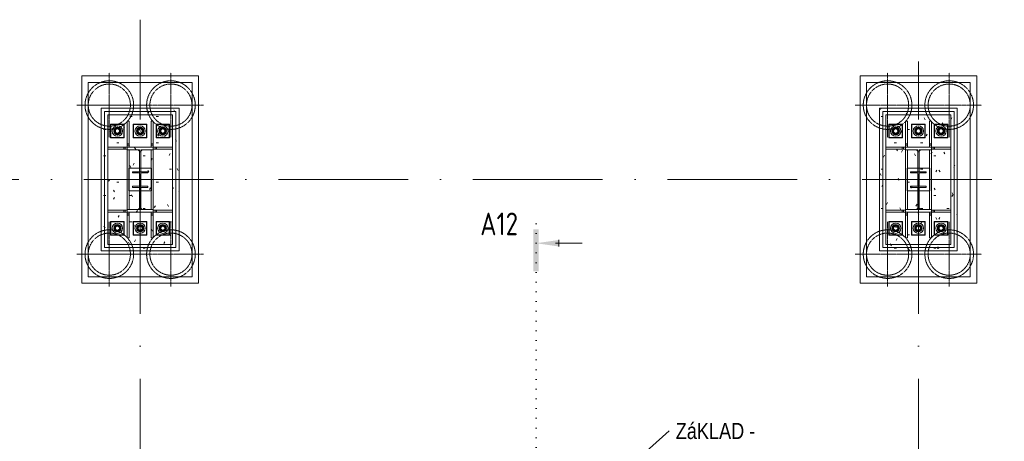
# Model space of a CAD drawing. Header units: millimetres. Extents: x 75701 to 402820, y 135 to 33652.
# Tile 7 of 52: x 87913 to 103095, y 24451 to 30958. Entities that reach past the tile are written whole.
import ezdxf

# ---------------------------------------------------------------- set-up
doc = ezdxf.new("R2010")
doc.units = ezdxf.units.MM
for name, pattern in [('A_CARA_07', [7, 5, -2]), ('A_CARA_15', [7.6, 5, -1.3, 0, -1.3]), ('Tečkovaná 1_5mm', [150, 0, -150]), ('Čerchovaná 20mm', [3000, 2000, -500, 0, -500])]:
    doc.linetypes.add(name, pattern=pattern)
for name, color, linetype, lineweight in [('11542_003_OK-HALA_TaO-1_ET_R01_AciS_2025-04-14_sloupy_dwg', 150, 'Continuous', 9), ('CA_NEVHRA', 3, 'A_CARA_07', 9), ('CA_OSY', 5, 'A_CARA_15', 9), ('CA_REZYZNACKY', 1, 'Continuous', 9), ('CA_TEXT25', 7, 'Continuous', 9), ('CA_ZAKLADY25', 7, 'Continuous', 13), ('Konstrukční přípoje', 7, 'Continuous', 13), ('SS_HALA_TaO-DODAVKA_STAVEBNI', 150, 'Continuous', 9), ('SS_HALA_TaO-PODLITI', 150, 'Continuous', 9), ('SS_HALA_TaO-SLOUP', 150, 'Continuous', 9)]:
    doc.layers.add(name, color=color, linetype=linetype, lineweight=lineweight)
doc.styles.add('Arial_3', font='arial.ttf', dxfattribs={"width": 0.8, "height": 250})
doc.styles.add('ISOCPEUR_B', font='txt', dxfattribs={"width": 0.8, "height": 350})
pattern_1 = [(0, (0, 0), (812.8, 203.2), [33.528, -576.072, 33.528, -576.072, -3251.2]), (0, (0, 0), (812.8, 203.2), [-1219.2, 33.528, -1185.672, 33.528, -576.072, -1422.4]), (0, (0, 0), (812.8, 203.2), [-3048, 33.528, -372.872, 33.528, -982.472]), (120, (304.8, 101.6), (-582.37636, 602.30545), [33.528, -576.072, 33.528, -576.072, -3251.2]), (120, (304.8, 101.6), (-582.37636, 602.30545), [-1219.2, 33.528, -1185.672, 33.528, -576.072, -1422.4]), (120, (304.8, 101.6), (-582.37636, 602.30545), [-3048, 33.528, -372.872, 33.528, -982.472]), (240, (406.4, 508), (-230.42364, -805.50545), [33.528, -576.072, 33.528, -576.072, -3251.2]), (240, (406.4, 508), (-230.42364, -805.50545), [-1219.2, 33.528, -1185.672, 33.528, -576.072, -1422.4]), (240, (406.4, 508), (-230.42364, -805.50545), [-3048, 33.528, -372.872, 33.528, -982.472])]

# ---------------------------------------------------------------- blocks, each defined once
blk = doc.blocks.new('pilota 600 mm - D_750_650-V5-525_600')
at = {"layer": 'CA_NEVHRA'}
for p, q in [((0, 0), (0, 500)), ((0, 0), (-500, 0)), ((0, 0), (0, -50)), ((0, 0), (500, 0)), ((0, -50), (0, -500))]:
    blk.add_line(p, q, dxfattribs=at)
blk = doc.blocks.new('pilota 600 mm - D_750_650-V6-525_600')
at = {"layer": 'CA_NEVHRA'}
for p, q in [((0, 50), (0, 500)), ((0, 0), (0, 50)), ((0, 0), (-500, 0)), ((0, 0), (500, 0)), ((0, 0), (0, -500))]:
    blk.add_line(p, q, dxfattribs=at)
blk = doc.blocks.new('pilota 600 mm - D_750_650-V7-525_600')
at = {"layer": 'CA_NEVHRA'}
for p, q in [((0, 0), (0, 500)), ((0, 0), (-500, 0)), ((0, 0), (0, -50)), ((0, 0), (500, 0)), ((0, -50), (0, -500))]:
    blk.add_line(p, q, dxfattribs=at)
blk = doc.blocks.new('pilota 600 mm - D_750_650-2142285-525_600')
at = {"layer": 'CA_NEVHRA'}
for p, q in [((0, 50), (0, 500)), ((0, 0), (0, 50)), ((0, 0), (-500, 0)), ((0, 0), (500, 0)), ((0, 0), (0, -500))]:
    blk.add_line(p, q, dxfattribs=at)
blk = doc.blocks.new('11542_003_OK-HALA_TaO-1_ET_R01_AciS_2025-04-14_sloupy_dwg-V8-525_600')
at = {"layer": '11542_003_OK-HALA_TaO-1_ET_R01_AciS_2025-04-14_sloupy_dwg'}
for p, q in [((89970, 28990), (89570, 28990)), ((89570, 28990), (89570, 28950)), ((89570, 28950), (89760, 28950)), ((89760, 28950), (89760, 28030)), ((89780, 28030), (89780, 28950)), ((89780, 28950), (89970, 28950)), ((89970, 28950), (89970, 28990)), ((101970, 28990), (101570, 28990)), ((101570, 28990), (101570, 28950)), ((101570, 28950), (101760, 28950)), ((101760, 28950), (101760, 28030)), ((101780, 28030), (101780, 28950)), ((101780, 28950), (101970, 28950)), ((101970, 28950), (101970, 28990)), ((89760, 28030), (89570, 28030)), ((89570, 28030), (89570, 27990)), ((89570, 27990), (89970, 27990)), ((89970, 28030), (89780, 28030)), ((89970, 27990), (89970, 28030)), ((101760, 28030), (101570, 28030)), ((101570, 28030), (101570, 27990)), ((101570, 27990), (101970, 27990)), ((101970, 28030), (101780, 28030)), ((101970, 27990), (101970, 28030))]:
    blk.add_line(p, q, dxfattribs=at)
at = {"layer": 'SS_HALA_TaO-DODAVKA_STAVEBNI'}
for p, q in [((89420, 29292), (89375, 29266)), ((89375, 29266), (89420, 29292)), ((89375, 29266), (89375, 29214)), ((89375, 29214), (89375, 29266)), ((89375, 29214), (89420, 29188)), ((89420, 29188), (89375, 29214)), ((89465, 29266), (89420, 29292)), ((89420, 29292), (89465, 29266)), ((89420, 29188), (89465, 29214)), ((89465, 29214), (89420, 29188)), ((89465, 29214), (89465, 29266)), ((89465, 29266), (89465, 29214)), ((89770, 29292), (89725, 29266)), ((89725, 29266), (89770, 29292)), ((89725, 29266), (89725, 29214)), ((89725, 29214), (89725, 29266)), ((89725, 29214), (89770, 29188)), ((89770, 29188), (89725, 29214)), ((89815, 29266), (89770, 29292)), ((89770, 29292), (89815, 29266)), ((89770, 29188), (89815, 29214)), ((89815, 29214), (89770, 29188)), ((89815, 29214), (89815, 29266)), ((89815, 29266), (89815, 29214)), ((90120, 29292), (90075, 29266)), ((90075, 29266), (90120, 29292)), ((90075, 29266), (90075, 29214)), ((90075, 29214), (90075, 29266)), ((90075, 29214), (90120, 29188)), ((90120, 29188), (90075, 29214)), ((90165, 29266), (90120, 29292)), ((90120, 29292), (90165, 29266)), ((90120, 29188), (90165, 29214)), ((90165, 29214), (90120, 29188)), ((90165, 29214), (90165, 29266)), ((90165, 29266), (90165, 29214)), ((101420, 29292), (101375, 29266)), ((101375, 29266), (101420, 29292)), ((101375, 29266), (101375, 29214)), ((101375, 29214), (101375, 29266)), ((101375, 29214), (101420, 29188)), ((101420, 29188), (101375, 29214)), ((101465, 29266), (101420, 29292)), ((101420, 29292), (101465, 29266)), ((101420, 29188), (101465, 29214)), ((101465, 29214), (101420, 29188)), ((101465, 29214), (101465, 29266)), ((101465, 29266), (101465, 29214)), ((101770, 29292), (101725, 29266)), ((101725, 29266), (101770, 29292)), ((101725, 29266), (101725, 29214)), ((101725, 29214), (101725, 29266)), ((101725, 29214), (101770, 29188)), ((101770, 29188), (101725, 29214)), ((101815, 29266), (101770, 29292)), ((101770, 29292), (101815, 29266)), ((101770, 29188), (101815, 29214)), ((101815, 29214), (101770, 29188)), ((101815, 29214), (101815, 29266)), ((101815, 29266), (101815, 29214)), ((102120, 29292), (102075, 29266)), ((102075, 29266), (102120, 29292)), ((102075, 29266), (102075, 29214)), ((102075, 29214), (102075, 29266)), ((102075, 29214), (102120, 29188)), ((102120, 29188), (102075, 29214)), ((102165, 29266), (102120, 29292)), ((102120, 29292), (102165, 29266)), ((102120, 29188), (102165, 29214)), ((102165, 29214), (102120, 29188)), ((102165, 29214), (102165, 29266)), ((102165, 29266), (102165, 29214)), ((89420, 27792), (89375, 27766)), ((89375, 27766), (89420, 27792)), ((89465, 27766), (89420, 27792)), ((89420, 27792), (89465, 27766)), ((89770, 27792), (89725, 27766)), ((89725, 27766), (89770, 27792)), ((89815, 27766), (89770, 27792)), ((89770, 27792), (89815, 27766)), ((90120, 27792), (90075, 27766)), ((90075, 27766), (90120, 27792)), ((90165, 27766), (90120, 27792)), ((90120, 27792), (90165, 27766)), ((101420, 27792), (101375, 27766)), ((101375, 27766), (101420, 27792)), ((101465, 27766), (101420, 27792)), ((101420, 27792), (101465, 27766)), ((101770, 27792), (101725, 27766)), ((101725, 27766), (101770, 27792)), ((101815, 27766), (101770, 27792)), ((101770, 27792), (101815, 27766)), ((102120, 27792), (102075, 27766)), ((102075, 27766), (102120, 27792)), ((102165, 27766), (102120, 27792)), ((102120, 27792), (102165, 27766)), ((89375, 27766), (89375, 27714)), ((89375, 27714), (89375, 27766)), ((89375, 27714), (89420, 27688)), ((89420, 27688), (89375, 27714)), ((89420, 27688), (89465, 27714)), ((89465, 27714), (89420, 27688)), ((89465, 27714), (89465, 27766)), ((89465, 27766), (89465, 27714)), ((89725, 27766), (89725, 27714)), ((89725, 27714), (89725, 27766)), ((89725, 27714), (89770, 27688)), ((89770, 27688), (89725, 27714)), ((89770, 27688), (89815, 27714)), ((89815, 27714), (89770, 27688)), ((89815, 27714), (89815, 27766)), ((89815, 27766), (89815, 27714)), ((90075, 27766), (90075, 27714)), ((90075, 27714), (90075, 27766)), ((90075, 27714), (90120, 27688)), ((90120, 27688), (90075, 27714)), ((90120, 27688), (90165, 27714)), ((90165, 27714), (90120, 27688)), ((90165, 27714), (90165, 27766)), ((90165, 27766), (90165, 27714)), ((101375, 27766), (101375, 27714)), ((101375, 27714), (101375, 27766)), ((101375, 27714), (101420, 27688)), ((101420, 27688), (101375, 27714)), ((101420, 27688), (101465, 27714)), ((101465, 27714), (101420, 27688)), ((101465, 27714), (101465, 27766)), ((101465, 27766), (101465, 27714)), ((101725, 27766), (101725, 27714)), ((101725, 27714), (101725, 27766)), ((101725, 27714), (101770, 27688)), ((101770, 27688), (101725, 27714)), ((101770, 27688), (101815, 27714)), ((101815, 27714), (101770, 27688)), ((101815, 27714), (101815, 27766)), ((101815, 27766), (101815, 27714)), ((102075, 27766), (102075, 27714)), ((102075, 27714), (102075, 27766)), ((102075, 27714), (102120, 27688)), ((102120, 27688), (102075, 27714)), ((102120, 27688), (102165, 27714)), ((102165, 27714), (102120, 27688)), ((102165, 27714), (102165, 27766)), ((102165, 27766), (102165, 27714))]:
    blk.add_line(p, q, dxfattribs=at)
for centre, radius, start, end in [((89420, 29240), 57.5, 0, 180), ((89420, 29240), 57.5, 180, 0), ((89420, 29240), 57.5, 0, 180), ((89420, 29240), 57.5, 180, 0), ((89420, 29240), 32, 0, 180), ((89420, 29240), 32, 0, 180), ((89420, 29240), 32, 0, 180), ((89420, 29240), 32, 0, 180), ((89420, 29240), 32, 180, 0), ((89420, 29240), 32, 180, 0), ((89420, 29240), 32, 180, 0), ((89420, 29240), 32, 180, 0), ((89770, 29240), 57.5, 0, 180), ((89770, 29240), 57.5, 0, 180), ((89770, 29240), 57.5, 180, 0), ((89770, 29240), 57.5, 180, 0), ((89770, 29240), 32, 0, 180), ((89770, 29240), 32, 0, 180), ((89770, 29240), 32, 0, 180), ((89770, 29240), 32, 0, 180), ((89770, 29240), 32, 180, 0), ((89770, 29240), 32, 180, 0), ((89770, 29240), 32, 180, 0), ((89770, 29240), 32, 180, 0), ((90120, 29240), 57.5, 0, 180), ((90120, 29240), 57.5, 0, 180), ((90120, 29240), 57.5, 180, 0), ((90120, 29240), 57.5, 180, 0), ((90120, 29240), 32, 0, 180), ((90120, 29240), 32, 0, 180), ((90120, 29240), 32, 0, 180), ((90120, 29240), 32, 0, 180), ((90120, 29240), 32, 180, 0), ((90120, 29240), 32, 180, 0), ((90120, 29240), 32, 180, 0), ((90120, 29240), 32, 180, 0), ((101420, 29240), 57.5, 0, 180), ((101420, 29240), 57.5, 180, 0), ((101420, 29240), 57.5, 0, 180), ((101420, 29240), 57.5, 180, 0), ((101420, 29240), 32, 0, 180), ((101420, 29240), 32, 0, 180), ((101420, 29240), 32, 0, 180), ((101420, 29240), 32, 0, 180), ((101420, 29240), 32, 180, 0), ((101420, 29240), 32, 180, 0), ((101420, 29240), 32, 180, 0), ((101420, 29240), 32, 180, 0), ((101770, 29240), 57.5, 0, 180), ((101770, 29240), 57.5, 180, 0), ((101770, 29240), 57.5, 0, 180), ((101770, 29240), 57.5, 180, 0), ((101770, 29240), 32, 0, 180), ((101770, 29240), 32, 0, 180), ((101770, 29240), 32, 0, 180), ((101770, 29240), 32, 0, 180), ((101770, 29240), 32, 180, 0), ((101770, 29240), 32, 180, 0), ((101770, 29240), 32, 180, 0), ((101770, 29240), 32, 180, 0), ((102120, 29240), 57.5, 0, 180), ((102120, 29240), 57.5, 0, 180), ((102120, 29240), 57.5, 180, 0), ((102120, 29240), 57.5, 180, 0), ((102120, 29240), 32, 0, 180), ((102120, 29240), 32, 0, 180), ((102120, 29240), 32, 0, 180), ((102120, 29240), 32, 0, 180), ((102120, 29240), 32, 180, 0), ((102120, 29240), 32, 180, 0), ((102120, 29240), 32, 180, 0), ((102120, 29240), 32, 180, 0), ((89420, 27740), 57.5, 0, 180), ((89420, 27740), 57.5, 0, 180), ((89770, 27740), 57.5, 0, 180), ((89770, 27740), 57.5, 0, 180), ((90120, 27740), 57.5, 0, 180), ((90120, 27740), 57.5, 0, 180), ((101420, 27740), 57.5, 0, 180), ((101420, 27740), 57.5, 0, 180), ((101770, 27740), 57.5, 0, 180), ((101770, 27740), 57.5, 0, 180), ((102120, 27740), 57.5, 0, 180), ((102120, 27740), 57.5, 0, 180), ((89420, 27740), 57.5, 180, 0), ((89420, 27740), 57.5, 180, 0), ((89420, 27740), 32, 0, 180), ((89420, 27740), 32, 0, 180), ((89420, 27740), 32, 0, 180), ((89420, 27740), 32, 0, 180), ((89420, 27740), 32, 180, 0), ((89420, 27740), 32, 180, 0), ((89420, 27740), 32, 180, 0), ((89420, 27740), 32, 180, 0), ((89770, 27740), 57.5, 180, 0), ((89770, 27740), 57.5, 180, 0), ((89770, 27740), 32, 0, 180), ((89770, 27740), 32, 0, 180), ((89770, 27740), 32, 0, 180), ((89770, 27740), 32, 0, 180), ((89770, 27740), 32, 180, 0), ((89770, 27740), 32, 180, 0), ((89770, 27740), 32, 180, 0), ((89770, 27740), 32, 180, 0), ((90120, 27740), 57.5, 180, 0), ((90120, 27740), 57.5, 180, 0), ((90120, 27740), 32, 0, 180), ((90120, 27740), 32, 0, 180), ((90120, 27740), 32, 0, 180), ((90120, 27740), 32, 0, 180), ((90120, 27740), 32, 180, 0), ((90120, 27740), 32, 180, 0), ((90120, 27740), 32, 180, 0), ((90120, 27740), 32, 180, 0), ((101420, 27740), 57.5, 180, 0), ((101420, 27740), 57.5, 180, 0), ((101420, 27740), 32, 0, 180), ((101420, 27740), 32, 0, 180), ((101420, 27740), 32, 0, 180), ((101420, 27740), 32, 0, 180), ((101420, 27740), 32, 180, 0), ((101420, 27740), 32, 180, 0), ((101420, 27740), 32, 180, 0), ((101420, 27740), 32, 180, 0), ((101770, 27740), 57.5, 180, 0), ((101770, 27740), 57.5, 180, 0), ((101770, 27740), 32, 0, 180), ((101770, 27740), 32, 0, 180), ((101770, 27740), 32, 0, 180), ((101770, 27740), 32, 0, 180), ((101770, 27740), 32, 180, 0), ((101770, 27740), 32, 180, 0), ((101770, 27740), 32, 180, 0), ((101770, 27740), 32, 180, 0), ((102120, 27740), 57.5, 180, 0), ((102120, 27740), 57.5, 180, 0), ((102120, 27740), 32, 0, 180), ((102120, 27740), 32, 0, 180), ((102120, 27740), 32, 0, 180), ((102120, 27740), 32, 0, 180), ((102120, 27740), 32, 180, 0), ((102120, 27740), 32, 180, 0), ((102120, 27740), 32, 180, 0), ((102120, 27740), 32, 180, 0)]:
    blk.add_arc(centre, radius, start, end, dxfattribs=at)
at = {"layer": 'SS_HALA_TaO-PODLITI'}
for p, q in [((90320, 29540), (89220, 29540)), ((89220, 29540), (90320, 29540)), ((89220, 29540), (89220, 27440)), ((89220, 27440), (89220, 29540)), ((90320, 27440), (90320, 29540)), ((90320, 29540), (90320, 27440)), ((102320, 29540), (101220, 29540)), ((101220, 29540), (102320, 29540)), ((101220, 29540), (101220, 27440)), ((101220, 27440), (101220, 29540)), ((102320, 27440), (102320, 29540)), ((102320, 29540), (102320, 27440)), ((89220, 27440), (90320, 27440)), ((90320, 27440), (89220, 27440)), ((101220, 27440), (102320, 27440)), ((102320, 27440), (101220, 27440))]:
    blk.add_line(p, q, dxfattribs=at)
at = {"layer": 'SS_HALA_TaO-SLOUP'}
for p, q in [((89270, 27490), (89270, 29490)), ((89270, 29490), (89270, 27490)), ((89270, 29490), (90270, 29490)), ((90270, 29490), (89270, 29490)), ((90270, 29490), (90270, 27490)), ((90270, 27490), (90270, 29490)), ((101270, 27490), (101270, 29490)), ((101270, 29490), (101270, 27490)), ((101270, 29490), (102270, 29490)), ((102270, 29490), (101270, 29490)), ((102270, 29490), (102270, 27490)), ((102270, 27490), (102270, 29490)), ((89525, 29345), (89315, 29345)), ((89315, 29345), (89525, 29345)), ((89315, 29345), (89315, 29135)), ((89315, 29135), (89315, 29345)), ((89525, 29135), (89525, 29345)), ((89525, 29345), (89525, 29135)), ((89570, 29390), (89600, 29390)), ((89600, 29390), (89570, 29390)), ((89570, 29390), (89570, 29040)), ((89570, 29020), (89570, 29390)), ((89600, 29040), (89600, 29390)), ((89600, 29390), (89600, 29020)), ((89875, 29345), (89665, 29345)), ((89665, 29345), (89875, 29345)), ((89665, 29345), (89665, 29135)), ((89665, 29135), (89665, 29345)), ((89875, 29135), (89875, 29345)), ((89875, 29345), (89875, 29135)), ((89940, 29390), (89940, 29040)), ((89940, 29020), (89940, 29390)), ((89940, 29390), (89970, 29390)), ((89940, 29390), (89970, 29390)), ((89970, 29040), (89970, 29390)), ((89970, 29390), (89970, 29020)), ((90225, 29345), (90015, 29345)), ((90015, 29345), (90225, 29345)), ((90015, 29345), (90015, 29135)), ((90015, 29135), (90015, 29345)), ((90225, 29135), (90225, 29345)), ((90225, 29345), (90225, 29135)), ((101525, 29345), (101315, 29345)), ((101315, 29345), (101525, 29345)), ((101315, 29345), (101315, 29135)), ((101315, 29135), (101315, 29345)), ((101525, 29135), (101525, 29345)), ((101525, 29345), (101525, 29135)), ((101570, 29390), (101600, 29390)), ((101600, 29390), (101570, 29390)), ((101570, 29390), (101570, 29040)), ((101570, 29020), (101570, 29390)), ((101600, 29040), (101600, 29390)), ((101600, 29390), (101600, 29020)), ((101875, 29345), (101665, 29345)), ((101665, 29345), (101875, 29345)), ((101665, 29345), (101665, 29135)), ((101665, 29135), (101665, 29345)), ((101875, 29135), (101875, 29345)), ((101875, 29345), (101875, 29135)), ((101940, 29390), (101940, 29040)), ((101940, 29020), (101940, 29390)), ((101940, 29390), (101970, 29390)), ((101940, 29390), (101970, 29390)), ((101970, 29040), (101970, 29390)), ((101970, 29390), (101970, 29020)), ((102225, 29345), (102015, 29345)), ((102015, 29345), (102225, 29345)), ((102015, 29345), (102015, 29135)), ((102015, 29135), (102015, 29345)), ((102225, 29135), (102225, 29345)), ((102225, 29345), (102225, 29135)), ((89315, 29135), (89525, 29135)), ((89525, 29135), (89315, 29135)), ((89570, 29040), (89570, 28990)), ((89600, 29040), (89570, 29040)), ((89600, 29020), (89570, 29020)), ((89570, 28990), (89570, 29020)), ((89600, 28990), (89600, 29040)), ((89600, 29020), (89600, 28990)), ((89665, 29135), (89875, 29135)), ((89875, 29135), (89665, 29135)), ((89970, 29040), (89940, 29040)), ((89940, 29040), (89940, 28990)), ((89940, 28990), (89940, 29020)), ((89940, 29020), (89970, 29020)), ((89970, 28990), (89970, 29040)), ((89970, 29020), (89970, 28990)), ((90015, 29135), (90225, 29135)), ((90225, 29135), (90015, 29135)), ((101315, 29135), (101525, 29135)), ((101525, 29135), (101315, 29135)), ((101570, 29040), (101570, 28990)), ((101600, 29040), (101570, 29040)), ((101600, 29020), (101570, 29020)), ((101570, 28990), (101570, 29020)), ((101600, 28990), (101600, 29040)), ((101600, 29020), (101600, 28990)), ((101665, 29135), (101875, 29135)), ((101875, 29135), (101665, 29135)), ((101970, 29040), (101940, 29040)), ((101940, 29040), (101940, 28990)), ((101940, 28990), (101940, 29020)), ((101940, 29020), (101970, 29020)), ((101970, 28990), (101970, 29040)), ((101970, 29020), (101970, 28990)), ((102015, 29135), (102225, 29135)), ((102225, 29135), (102015, 29135)), ((89520, 28990), (89270, 28990)), ((89270, 28990), (89540, 28990)), ((89270, 28960), (89270, 28990)), ((89270, 28960), (89270, 28990)), ((89270, 28960), (89520, 28960)), ((89540, 28960), (89270, 28960)), ((89570, 28990), (89520, 28990)), ((89520, 28990), (89520, 28960)), ((89520, 28960), (89570, 28960)), ((89540, 28990), (89570, 28990)), ((89540, 28960), (89540, 28990)), ((89570, 28960), (89540, 28960)), ((89570, 28990), (89570, 28950)), ((89970, 28990), (89570, 28990)), ((89600, 28990), (89570, 28990)), ((89600, 28990), (89570, 28990)), ((89570, 28960), (89570, 28990)), ((89570, 28960), (89570, 28990)), ((89570, 28950), (89760, 28950)), ((89600, 28950), (89570, 28950)), ((89570, 28950), (89570, 28030)), ((89600, 28950), (89570, 28950)), ((89570, 28030), (89570, 28950)), ((89570, 28949), (89740, 28949)), ((89740, 28949), (89570, 28949)), ((89570, 28031), (89570, 28949)), ((89570, 28949), (89570, 28031)), ((89600, 28030), (89600, 28950)), ((89600, 28950), (89600, 28030)), ((89740, 28949), (89760, 28929)), ((89760, 28929), (89740, 28949)), ((89760, 28950), (89760, 28030)), ((89760, 28929), (89760, 28051)), ((89760, 28051), (89760, 28929)), ((89780, 28950), (89970, 28950)), ((89780, 28030), (89780, 28950)), ((89780, 28929), (89800, 28949)), ((89800, 28949), (89780, 28929)), ((89780, 28051), (89780, 28929)), ((89780, 28929), (89780, 28051)), ((89800, 28949), (89970, 28949)), ((89970, 28949), (89800, 28949)), ((89940, 28990), (89970, 28990)), ((89940, 28990), (89970, 28990)), ((89940, 28950), (89940, 28030)), ((89970, 28950), (89940, 28950)), ((89970, 28950), (89940, 28950)), ((89940, 28030), (89940, 28950)), ((89970, 28950), (89970, 28990)), ((89970, 28990), (90000, 28990)), ((89970, 28960), (89970, 28990)), ((89970, 28960), (89970, 28990)), ((90020, 28990), (89970, 28990)), ((90000, 28960), (89970, 28960)), ((89970, 28960), (90020, 28960)), ((89970, 28030), (89970, 28950)), ((89970, 28950), (89970, 28030)), ((89970, 28949), (89970, 28031)), ((89970, 28031), (89970, 28949)), ((90000, 28990), (90270, 28990)), ((90000, 28960), (90000, 28990)), ((90270, 28960), (90000, 28960)), ((90270, 28990), (90020, 28990)), ((90020, 28960), (90020, 28990)), ((90020, 28960), (90270, 28960)), ((90270, 28990), (90270, 28960)), ((90270, 28960), (90270, 28990)), ((101520, 28990), (101270, 28990)), ((101270, 28990), (101540, 28990)), ((101270, 28960), (101270, 28990)), ((101270, 28960), (101270, 28990)), ((101270, 28960), (101520, 28960)), ((101540, 28960), (101270, 28960)), ((101570, 28990), (101520, 28990)), ((101520, 28990), (101520, 28960)), ((101520, 28960), (101570, 28960)), ((101540, 28990), (101570, 28990)), ((101540, 28960), (101540, 28990)), ((101570, 28960), (101540, 28960)), ((101570, 28990), (101570, 28950)), ((101970, 28990), (101570, 28990)), ((101600, 28990), (101570, 28990)), ((101600, 28990), (101570, 28990)), ((101570, 28960), (101570, 28990)), ((101570, 28960), (101570, 28990)), ((101570, 28950), (101760, 28950)), ((101600, 28950), (101570, 28950)), ((101570, 28950), (101570, 28030)), ((101600, 28950), (101570, 28950)), ((101570, 28030), (101570, 28950)), ((101570, 28949), (101740, 28949)), ((101740, 28949), (101570, 28949)), ((101570, 28031), (101570, 28949)), ((101570, 28949), (101570, 28031)), ((101600, 28030), (101600, 28950)), ((101600, 28950), (101600, 28030)), ((101740, 28949), (101760, 28929)), ((101760, 28929), (101740, 28949)), ((101760, 28950), (101760, 28030)), ((101760, 28929), (101760, 28051)), ((101760, 28051), (101760, 28929)), ((101780, 28950), (101970, 28950)), ((101780, 28030), (101780, 28950)), ((101780, 28929), (101800, 28949)), ((101800, 28949), (101780, 28929)), ((101780, 28051), (101780, 28929)), ((101780, 28929), (101780, 28051)), ((101800, 28949), (101970, 28949)), ((101970, 28949), (101800, 28949)), ((101940, 28990), (101970, 28990)), ((101940, 28990), (101970, 28990)), ((101940, 28950), (101940, 28030)), ((101970, 28950), (101940, 28950)), ((101970, 28950), (101940, 28950)), ((101940, 28030), (101940, 28950)), ((101970, 28950), (101970, 28990)), ((101970, 28990), (102000, 28990)), ((101970, 28960), (101970, 28990)), ((101970, 28960), (101970, 28990)), ((102020, 28990), (101970, 28990)), ((102000, 28960), (101970, 28960)), ((101970, 28960), (102020, 28960)), ((101970, 28030), (101970, 28950)), ((101970, 28950), (101970, 28030)), ((101970, 28949), (101970, 28031)), ((101970, 28031), (101970, 28949)), ((102000, 28990), (102270, 28990)), ((102000, 28960), (102000, 28990)), ((102270, 28960), (102000, 28960)), ((102270, 28990), (102020, 28990)), ((102020, 28960), (102020, 28990)), ((102020, 28960), (102270, 28960)), ((102270, 28990), (102270, 28960)), ((102270, 28960), (102270, 28990)), ((89650, 28610), (89890, 28610)), ((89890, 28610), (89650, 28610)), ((89650, 28593), (89650, 28610)), ((89650, 28610), (89650, 28593)), ((89744, 28593), (89650, 28593)), ((89650, 28593), (89744, 28593)), ((89765, 28408), (89765, 28572)), ((89765, 28572), (89765, 28408)), ((89775, 28572), (89775, 28408)), ((89775, 28408), (89775, 28572)), ((89890, 28593), (89796, 28593)), ((89796, 28593), (89890, 28593)), ((89890, 28610), (89890, 28593)), ((89890, 28593), (89890, 28610)), ((101650, 28610), (101890, 28610)), ((101890, 28610), (101650, 28610)), ((101650, 28593), (101650, 28610)), ((101650, 28610), (101650, 28593)), ((101744, 28593), (101650, 28593)), ((101650, 28593), (101744, 28593)), ((101765, 28408), (101765, 28572)), ((101765, 28572), (101765, 28408)), ((101775, 28572), (101775, 28408)), ((101775, 28408), (101775, 28572)), ((101890, 28593), (101796, 28593)), ((101796, 28593), (101890, 28593)), ((101890, 28610), (101890, 28593)), ((101890, 28593), (101890, 28610)), ((89650, 28387), (89744, 28387)), ((89744, 28387), (89650, 28387)), ((89650, 28370), (89650, 28387)), ((89650, 28387), (89650, 28370)), ((89890, 28370), (89650, 28370)), ((89650, 28370), (89890, 28370)), ((89796, 28387), (89890, 28387)), ((89890, 28387), (89796, 28387)), ((89890, 28387), (89890, 28370)), ((89890, 28370), (89890, 28387)), ((101650, 28387), (101744, 28387)), ((101744, 28387), (101650, 28387)), ((101650, 28370), (101650, 28387)), ((101650, 28387), (101650, 28370)), ((101890, 28370), (101650, 28370)), ((101650, 28370), (101890, 28370)), ((101796, 28387), (101890, 28387)), ((101890, 28387), (101796, 28387)), ((101890, 28387), (101890, 28370)), ((101890, 28370), (101890, 28387)), ((89270, 27990), (89270, 28020)), ((89270, 28020), (89270, 27990)), ((89520, 28020), (89270, 28020)), ((89270, 28020), (89540, 28020)), ((89270, 27990), (89520, 27990)), ((89540, 27990), (89270, 27990)), ((89570, 28020), (89520, 28020)), ((89520, 28020), (89520, 27990)), ((89520, 27990), (89570, 27990)), ((89540, 28020), (89540, 27990)), ((89540, 28020), (89570, 28020)), ((89570, 27990), (89540, 27990)), ((89740, 28031), (89570, 28031)), ((89570, 28031), (89740, 28031)), ((89760, 28030), (89570, 28030)), ((89570, 28030), (89570, 27990)), ((89570, 28030), (89600, 28030)), ((89600, 28030), (89570, 28030)), ((89570, 28020), (89570, 27990)), ((89570, 28020), (89570, 27990)), ((89570, 27990), (89970, 27990)), ((89570, 27990), (89570, 27940)), ((89600, 27990), (89570, 27990)), ((89600, 27990), (89570, 27990)), ((89570, 27960), (89570, 27990)), ((89600, 27960), (89570, 27960)), ((89570, 27590), (89570, 27960)), ((89570, 27940), (89600, 27940)), ((89570, 27940), (89570, 27590)), ((89600, 27940), (89600, 27990)), ((89600, 27990), (89600, 27960)), ((89600, 27960), (89600, 27590)), ((89600, 27590), (89600, 27940)), ((89760, 28051), (89740, 28031)), ((89740, 28031), (89760, 28051)), ((89800, 28031), (89780, 28051)), ((89780, 28051), (89800, 28031)), ((89970, 28030), (89780, 28030)), ((89970, 28031), (89800, 28031)), ((89800, 28031), (89970, 28031)), ((89940, 28030), (89970, 28030)), ((89970, 28030), (89940, 28030)), ((89940, 27960), (89940, 27990)), ((89940, 27990), (89970, 27990)), ((89940, 27990), (89970, 27990)), ((89940, 27990), (89940, 27940)), ((89940, 27590), (89940, 27960)), ((89940, 27960), (89970, 27960)), ((89940, 27940), (89940, 27590)), ((89940, 27940), (89970, 27940)), ((89970, 27990), (89970, 28030)), ((90020, 28020), (89970, 28020)), ((89970, 28020), (89970, 27990)), ((89970, 28020), (89970, 27990)), ((89970, 28020), (90000, 28020)), ((89970, 27990), (89970, 27960)), ((89970, 27940), (89970, 27990)), ((89970, 27990), (90020, 27990)), ((90000, 27990), (89970, 27990)), ((89970, 27960), (89970, 27590)), ((89970, 27590), (89970, 27940)), ((90000, 28020), (90000, 27990)), ((90000, 28020), (90270, 28020)), ((90270, 27990), (90000, 27990)), ((90020, 27990), (90020, 28020)), ((90270, 28020), (90020, 28020)), ((90020, 27990), (90270, 27990)), ((90270, 28020), (90270, 27990)), ((90270, 28020), (90270, 27990)), ((101270, 27990), (101270, 28020)), ((101270, 28020), (101270, 27990)), ((101520, 28020), (101270, 28020)), ((101270, 28020), (101540, 28020)), ((101270, 27990), (101520, 27990)), ((101540, 27990), (101270, 27990)), ((101570, 28020), (101520, 28020)), ((101520, 28020), (101520, 27990)), ((101520, 27990), (101570, 27990)), ((101540, 28020), (101540, 27990)), ((101540, 28020), (101570, 28020)), ((101570, 27990), (101540, 27990)), ((101740, 28031), (101570, 28031)), ((101570, 28031), (101740, 28031)), ((101760, 28030), (101570, 28030)), ((101570, 28030), (101570, 27990)), ((101570, 28030), (101600, 28030)), ((101600, 28030), (101570, 28030)), ((101570, 28020), (101570, 27990)), ((101570, 28020), (101570, 27990)), ((101570, 27990), (101970, 27990)), ((101570, 27990), (101570, 27940)), ((101600, 27990), (101570, 27990)), ((101600, 27990), (101570, 27990)), ((101570, 27960), (101570, 27990)), ((101600, 27960), (101570, 27960)), ((101570, 27590), (101570, 27960)), ((101570, 27940), (101600, 27940)), ((101570, 27940), (101570, 27590)), ((101600, 27940), (101600, 27990)), ((101600, 27990), (101600, 27960)), ((101600, 27960), (101600, 27590)), ((101600, 27590), (101600, 27940)), ((101760, 28051), (101740, 28031)), ((101740, 28031), (101760, 28051)), ((101800, 28031), (101780, 28051)), ((101780, 28051), (101800, 28031)), ((101970, 28030), (101780, 28030)), ((101970, 28031), (101800, 28031)), ((101800, 28031), (101970, 28031)), ((101940, 28030), (101970, 28030)), ((101970, 28030), (101940, 28030)), ((101940, 27960), (101940, 27990)), ((101940, 27990), (101970, 27990)), ((101940, 27990), (101970, 27990)), ((101940, 27990), (101940, 27940)), ((101940, 27590), (101940, 27960)), ((101940, 27960), (101970, 27960)), ((101940, 27940), (101940, 27590)), ((101940, 27940), (101970, 27940)), ((101970, 27990), (101970, 28030)), ((102020, 28020), (101970, 28020)), ((101970, 28020), (101970, 27990)), ((101970, 28020), (101970, 27990)), ((101970, 28020), (102000, 28020)), ((101970, 27990), (101970, 27960)), ((101970, 27940), (101970, 27990)), ((101970, 27990), (102020, 27990)), ((102000, 27990), (101970, 27990)), ((101970, 27960), (101970, 27590)), ((101970, 27590), (101970, 27940)), ((102000, 28020), (102000, 27990)), ((102000, 28020), (102270, 28020)), ((102270, 27990), (102000, 27990)), ((102020, 27990), (102020, 28020)), ((102270, 28020), (102020, 28020)), ((102020, 27990), (102270, 27990)), ((102270, 28020), (102270, 27990)), ((102270, 28020), (102270, 27990)), ((89525, 27845), (89315, 27845)), ((89315, 27845), (89525, 27845)), ((89315, 27845), (89315, 27635)), ((89315, 27635), (89315, 27845)), ((89525, 27635), (89525, 27845)), ((89525, 27845), (89525, 27635)), ((89875, 27845), (89665, 27845)), ((89665, 27845), (89875, 27845)), ((89665, 27845), (89665, 27635)), ((89665, 27635), (89665, 27845)), ((89875, 27635), (89875, 27845)), ((89875, 27845), (89875, 27635)), ((90225, 27845), (90015, 27845)), ((90015, 27845), (90225, 27845)), ((90015, 27845), (90015, 27635)), ((90015, 27635), (90015, 27845)), ((90225, 27635), (90225, 27845)), ((90225, 27845), (90225, 27635)), ((101525, 27845), (101315, 27845)), ((101315, 27845), (101525, 27845)), ((101315, 27845), (101315, 27635)), ((101315, 27635), (101315, 27845)), ((101525, 27635), (101525, 27845)), ((101525, 27845), (101525, 27635)), ((101875, 27845), (101665, 27845)), ((101665, 27845), (101875, 27845)), ((101665, 27845), (101665, 27635)), ((101665, 27635), (101665, 27845)), ((101875, 27635), (101875, 27845)), ((101875, 27845), (101875, 27635)), ((102225, 27845), (102015, 27845)), ((102015, 27845), (102225, 27845)), ((102015, 27845), (102015, 27635)), ((102015, 27635), (102015, 27845)), ((102225, 27635), (102225, 27845)), ((102225, 27845), (102225, 27635)), ((89315, 27635), (89525, 27635)), ((89525, 27635), (89315, 27635)), ((89665, 27635), (89875, 27635)), ((89875, 27635), (89665, 27635)), ((90015, 27635), (90225, 27635)), ((90225, 27635), (90015, 27635)), ((101315, 27635), (101525, 27635)), ((101525, 27635), (101315, 27635)), ((101665, 27635), (101875, 27635)), ((101875, 27635), (101665, 27635)), ((102015, 27635), (102225, 27635)), ((102225, 27635), (102015, 27635)), ((90270, 27490), (89270, 27490)), ((89270, 27490), (90270, 27490)), ((89600, 27590), (89570, 27590)), ((89600, 27590), (89570, 27590)), ((89970, 27590), (89940, 27590)), ((89940, 27590), (89970, 27590)), ((102270, 27490), (101270, 27490)), ((101270, 27490), (102270, 27490)), ((101600, 27590), (101570, 27590)), ((101600, 27590), (101570, 27590)), ((101970, 27590), (101940, 27590)), ((101940, 27590), (101970, 27590))]:
    blk.add_line(p, q, dxfattribs=at)
for centre, radius, start, end in [((89420, 29240), 45, 0, 180), ((89420, 29240), 45, 0, 180), ((89420, 29240), 45, 180, 0), ((89420, 29240), 45, 180, 0), ((89420, 29240), 35, 0, 180), ((89420, 29240), 35, 0, 180), ((89420, 29240), 35, 180, 0), ((89420, 29240), 35, 180, 0), ((89770, 29240), 45, 0, 180), ((89770, 29240), 45, 0, 180), ((89770, 29240), 45, 180, 0), ((89770, 29240), 45, 180, 0), ((89770, 29240), 35, 0, 180), ((89770, 29240), 35, 0, 180), ((89770, 29240), 35, 180, 0), ((89770, 29240), 35, 180, 0), ((90120, 29240), 45, 0, 180), ((90120, 29240), 45, 0, 180), ((90120, 29240), 45, 180, 0), ((90120, 29240), 45, 180, 0), ((90120, 29240), 35, 0, 180), ((90120, 29240), 35, 0, 180), ((90120, 29240), 35, 180, 0), ((90120, 29240), 35, 180, 0), ((101420, 29240), 45, 0, 180), ((101420, 29240), 45, 0, 180), ((101420, 29240), 45, 180, 0), ((101420, 29240), 45, 180, 0), ((101420, 29240), 35, 0, 180), ((101420, 29240), 35, 0, 180), ((101420, 29240), 35, 180, 0), ((101420, 29240), 35, 180, 0), ((101770, 29240), 45, 0, 180), ((101770, 29240), 45, 0, 180), ((101770, 29240), 45, 180, 0), ((101770, 29240), 45, 180, 0), ((101770, 29240), 35, 0, 180), ((101770, 29240), 35, 0, 180), ((101770, 29240), 35, 180, 0), ((101770, 29240), 35, 180, 0), ((102120, 29240), 45, 0, 180), ((102120, 29240), 45, 0, 180), ((102120, 29240), 45, 180, 0), ((102120, 29240), 45, 180, 0), ((102120, 29240), 35, 0, 180), ((102120, 29240), 35, 0, 180), ((102120, 29240), 35, 180, 0), ((102120, 29240), 35, 180, 0), ((89744, 28572), 21, 0, 90), ((89744, 28572), 21, 0, 90), ((89796, 28572), 21, 90, 180), ((89796, 28572), 21, 90, 180), ((101744, 28572), 21, 0, 90), ((101744, 28572), 21, 0, 90), ((101796, 28572), 21, 90, 180), ((101796, 28572), 21, 90, 180), ((89744, 28408), 21, 270, 0), ((89744, 28408), 21, 270, 0), ((89796, 28408), 21, 180, 270), ((89796, 28408), 21, 180, 270), ((101744, 28408), 21, 270, 0), ((101744, 28408), 21, 270, 0), ((101796, 28408), 21, 180, 270), ((101796, 28408), 21, 180, 270), ((89420, 27740), 45, 0, 180), ((89420, 27740), 45, 0, 180), ((89770, 27740), 45, 0, 180), ((89770, 27740), 45, 0, 180), ((90120, 27740), 45, 0, 180), ((90120, 27740), 45, 0, 180), ((101420, 27740), 45, 0, 180), ((101420, 27740), 45, 0, 180), ((101770, 27740), 45, 0, 180), ((101770, 27740), 45, 0, 180), ((102120, 27740), 45, 0, 180), ((102120, 27740), 45, 0, 180), ((89420, 27740), 45, 180, 0), ((89420, 27740), 45, 180, 0), ((89420, 27740), 35, 0, 180), ((89420, 27740), 35, 0, 180), ((89420, 27740), 35, 180, 0), ((89420, 27740), 35, 180, 0), ((89770, 27740), 45, 180, 0), ((89770, 27740), 45, 180, 0), ((89770, 27740), 35, 0, 180), ((89770, 27740), 35, 0, 180), ((89770, 27740), 35, 180, 0), ((89770, 27740), 35, 180, 0), ((90120, 27740), 45, 180, 0), ((90120, 27740), 45, 180, 0), ((90120, 27740), 35, 0, 180), ((90120, 27740), 35, 0, 180), ((90120, 27740), 35, 180, 0), ((90120, 27740), 35, 180, 0), ((101420, 27740), 45, 180, 0), ((101420, 27740), 45, 180, 0), ((101420, 27740), 35, 0, 180), ((101420, 27740), 35, 0, 180), ((101420, 27740), 35, 180, 0), ((101420, 27740), 35, 180, 0), ((101770, 27740), 45, 180, 0), ((101770, 27740), 45, 180, 0), ((101770, 27740), 35, 0, 180), ((101770, 27740), 35, 0, 180), ((101770, 27740), 35, 180, 0), ((101770, 27740), 35, 180, 0), ((102120, 27740), 45, 180, 0), ((102120, 27740), 45, 180, 0), ((102120, 27740), 35, 0, 180), ((102120, 27740), 35, 0, 180), ((102120, 27740), 35, 180, 0), ((102120, 27740), 35, 180, 0)]:
    blk.add_arc(centre, radius, start, end, dxfattribs=at)
blk = doc.blocks.new('M_Šroub HPM-E - 64_E-1759689-525_600')
at = {"layer": 'Konstrukční přípoje'}
for p, q in [((100, 100), (-100, 100)), ((-100, 100), (-100, -100)), ((-100, -100), (-100, 100)), ((-100, 100), (100, 100)), ((0, 58), (-50, 29)), ((0, 58), (-50, 29)), ((-50, 29), (0, 58)), ((0, 58), (-50, 29)), ((-50, 29), (-50, -29)), ((-50, 29), (-50, -29)), ((-50, -29), (-50, 29)), ((-50, 29), (-50, -29)), ((50, 29), (0, 58)), ((50, 29), (0, 58)), ((0, 58), (50, 29)), ((50, 29), (0, 58)), ((50, -29), (50, 29)), ((50, -29), (50, 29)), ((50, 29), (50, -29)), ((50, -29), (50, 29)), ((100, -100), (100, 100)), ((100, 100), (100, -100)), ((-100, -100), (100, -100)), ((100, -100), (-100, -100)), ((-50, -29), (0, -58)), ((-50, -29), (0, -58)), ((0, -58), (-50, -29)), ((-50, -29), (0, -58)), ((0, -58), (50, -29)), ((0, -58), (50, -29)), ((50, -29), (0, -58)), ((0, -58), (50, -29))]:
    blk.add_line(p, q, dxfattribs=at)
for radius, start, end in [(80, 360, 180), (80, 0, 180), (80, 360, 180), (80, 0, 180), (32, 0, 180), (32, 360, 180), (32, 0, 180), (32, 0, 180), (32, 0, 180), (32, 0, 180), (32, 0, 180), (32, 0, 180), (80, 180, 360), (80, 180, 360), (80, 180, 360), (80, 180, 360), (32, 180, 360), (32, 180, 360), (32, 180, 360), (32, 180, 360), (32, 180, 360), (32, 180, 360), (32, 180, 360), (32, 180, 360)]:
    blk.add_arc((0, 0), radius, start, end, dxfattribs=at)
blk = doc.blocks.new('M_Šroub HPM-E - 64_E-1789374-525_600')
at = {"layer": 'Konstrukční přípoje'}
for p, q in [((100, 100), (-100, 100)), ((-100, 100), (-100, -100)), ((-100, -100), (-100, 100)), ((-100, 100), (100, 100)), ((0, 58), (-50, 29)), ((0, 58), (-50, 29)), ((-50, 29), (0, 58)), ((0, 58), (-50, 29)), ((-50, 29), (-50, -29)), ((-50, 29), (-50, -29)), ((-50, -29), (-50, 29)), ((-50, 29), (-50, -29)), ((50, 29), (0, 58)), ((50, 29), (0, 58)), ((0, 58), (50, 29)), ((50, 29), (0, 58)), ((50, -29), (50, 29)), ((50, -29), (50, 29)), ((50, 29), (50, -29)), ((50, -29), (50, 29)), ((100, -100), (100, 100)), ((100, 100), (100, -100)), ((-100, -100), (100, -100)), ((100, -100), (-100, -100)), ((-50, -29), (0, -58)), ((-50, -29), (0, -58)), ((0, -58), (-50, -29)), ((-50, -29), (0, -58)), ((0, -58), (50, -29)), ((0, -58), (50, -29)), ((50, -29), (0, -58)), ((0, -58), (50, -29))]:
    blk.add_line(p, q, dxfattribs=at)
for radius, start, end in [(80, 0, 180), (80, 0, 180), (80, 180, 360), (80, 180, 0), (32, 0, 180), (32, 0, 180), (32, 0, 180), (32, 0, 180), (32, 0, 180), (32, 0, 180), (32, 180, 360), (32, 180, 360), (32, 180, 360), (32, 180, 0), (32, 180, 360), (32, 180, 360)]:
    blk.add_arc((0, 0), radius, start, end, dxfattribs=at)
blk = doc.blocks.new('Řez - Номер узла_ спереди-2820152-525_600')
at = {"layer": 'CA_REZYZNACKY'}
for points in [[(7.33, 0.4), (7.33, -0.39), (0.87, -0.39), (0.87, 0.4)], [(3.5, -3.53), (2.5, -3.53), (3, 0)]]:
    blk.add_hatch(color=256, dxfattribs=at).paths.add_polyline_path(points)
for p, q in [((3, -3), (3, -7.1)), ((2.5, -3.53), (3.5, -3.53))]:
    blk.add_line(p, q, dxfattribs=at)

msp = doc.modelspace()

# ---------------------------------------------------------------- hatches: boundary and pattern name
at = {"layer": 'CA_ZAKLADY25', "lineweight": 9}
h = msp.add_hatch(dxfattribs=at)
h.set_pattern_fill('FP_1', color=256, style=0, pattern_type=2)
h.set_pattern_definition(pattern_1)
h.paths.add_polyline_path([(90370, 27389.9), (90370, 29589.9), (89170, 29589.9), (89170, 27389.9)])
h = msp.add_hatch(dxfattribs=at)
h.set_pattern_fill('FP_1', color=256, style=0, pattern_type=2)
h.set_pattern_definition(pattern_1)
h.paths.add_polyline_path([(102370, 27389.9), (102370, 29589.9), (101170, 29589.9), (101170, 27389.9)])

# ---------------------------------------------------------------- linework, layer by layer
at = {"layer": 'CA_NEVHRA'}
for p, q in [((88870, 26889.9), (88870, 30089.9)), ((88870, 30089.9), (90670, 30089.9)), ((90670, 30089.9), (88870, 30089.9)), ((88870, 30089.9), (88870, 26889.9)), ((90670, 30089.9), (90670, 26889.9)), ((90670, 26889.9), (90670, 30089.9)), ((100870, 26889.9), (100870, 30089.9)), ((100870, 30089.9), (102670, 30089.9)), ((102670, 30089.9), (100870, 30089.9)), ((100870, 30089.9), (100870, 26889.9)), ((102670, 30089.9), (102670, 26889.9)), ((102670, 26889.9), (102670, 30089.9)), ((90570, 29989.9), (88970, 29989.9)), ((88970, 29989.9), (88970, 26989.9)), ((88970, 26989.9), (88970, 29989.9)), ((88970, 29989.9), (90570, 29989.9)), ((90570, 26989.9), (90570, 29989.9)), ((90570, 29989.9), (90570, 26989.9)), ((102570, 29989.9), (100970, 29989.9)), ((100970, 29989.9), (100970, 26989.9)), ((100970, 26989.9), (100970, 29989.9)), ((100970, 29989.9), (102570, 29989.9)), ((102570, 26989.9), (102570, 29989.9)), ((102570, 29989.9), (102570, 26989.9)), ((89595, 28664.9), (89945, 28664.9)), ((89595, 28314.9), (89595, 28664.9)), ((89945, 28664.9), (89595, 28664.9)), ((89595, 28664.9), (89595, 28314.9)), ((89945, 28664.9), (89945, 28314.9)), ((89945, 28314.9), (89945, 28664.9)), ((101595, 28664.9), (101945, 28664.9)), ((101595, 28314.9), (101595, 28664.9)), ((101945, 28664.9), (101595, 28664.9)), ((101595, 28664.9), (101595, 28314.9)), ((101945, 28664.9), (101945, 28314.9)), ((101945, 28314.9), (101945, 28664.9)), ((89945, 28314.9), (89595, 28314.9)), ((89595, 28314.9), (89945, 28314.9)), ((101945, 28314.9), (101595, 28314.9)), ((101595, 28314.9), (101945, 28314.9)), ((90670, 26889.9), (88870, 26889.9)), ((88870, 26889.9), (90670, 26889.9)), ((88970, 26989.9), (90570, 26989.9)), ((90570, 26989.9), (88970, 26989.9)), ((102670, 26889.9), (100870, 26889.9)), ((100870, 26889.9), (102670, 26889.9)), ((100970, 26989.9), (102570, 26989.9)), ((102570, 26989.9), (100970, 26989.9))]:
    msp.add_line(p, q, dxfattribs=at)
for centre, radius, start, end in [((89295, 29639.9), 375, 0, 180), ((89295, 29639.9), 375, 0, 180), ((89295, 29639.9), 325, 90, 270), ((89295, 29639.9), 325, 90, 270), ((89295, 29639.9), 325, 270, 90), ((89295, 29639.9), 325, 270, 90), ((90245, 29639.9), 375, 0, 180), ((90245, 29639.9), 375, 0, 180), ((90245, 29639.9), 325, 90, 270), ((90245, 29639.9), 325, 90, 270), ((90245, 29639.9), 325, 270, 90), ((90245, 29639.9), 325, 270, 90), ((101295, 29639.9), 375, 0, 180), ((101295, 29639.9), 375, 0, 180), ((101295, 29639.9), 325, 90, 270), ((101295, 29639.9), 325, 90, 270), ((101295, 29639.9), 325, 270, 90), ((101295, 29639.9), 325, 270, 90), ((102245, 29639.9), 375, 0, 180), ((102245, 29639.9), 375, 0, 180), ((102245, 29639.9), 325, 90, 270), ((102245, 29639.9), 325, 90, 270), ((102245, 29639.9), 325, 270, 90), ((102245, 29639.9), 325, 270, 90), ((89295, 29639.9), 375, 180, 360), ((89295, 29639.9), 375, 180, 360), ((90245, 29639.9), 375, 180, 0), ((90245, 29639.9), 375, 180, 0), ((101295, 29639.9), 375, 180, 360), ((101295, 29639.9), 375, 180, 360), ((102245, 29639.9), 375, 180, 0), ((102245, 29639.9), 375, 180, 0), ((89295, 27339.9), 375, 0, 180), ((89295, 27339.9), 375, 0, 180), ((89295, 27339.9), 325, 90, 270), ((89295, 27339.9), 325, 90, 270), ((89295, 27339.9), 325, 270, 90), ((89295, 27339.9), 325, 270, 90), ((90245, 27339.9), 375, 0, 180), ((90245, 27339.9), 375, 0, 180), ((90245, 27339.9), 325, 90, 270), ((90245, 27339.9), 325, 90, 270), ((90245, 27339.9), 325, 270, 90), ((90245, 27339.9), 325, 270, 90), ((101295, 27339.9), 375, 0, 180), ((101295, 27339.9), 375, 0, 180), ((101295, 27339.9), 325, 90, 270), ((101295, 27339.9), 325, 90, 270), ((101295, 27339.9), 325, 270, 90), ((101295, 27339.9), 325, 270, 90), ((102245, 27339.9), 375, 0, 180), ((102245, 27339.9), 375, 0, 180), ((102245, 27339.9), 325, 90, 270), ((102245, 27339.9), 325, 90, 270), ((102245, 27339.9), 325, 270, 90), ((102245, 27339.9), 325, 270, 90), ((89295, 27339.9), 375, 180, 0), ((89295, 27339.9), 375, 180, 360), ((90245, 27339.9), 375, 180, 0), ((90245, 27339.9), 375, 180, 0), ((101295, 27339.9), 375, 180, 0), ((101295, 27339.9), 375, 180, 360), ((102245, 27339.9), 375, 180, 0), ((102245, 27339.9), 375, 180, 0)]:
    msp.add_arc(centre, radius, start, end, dxfattribs=at)
at = {"layer": 'CA_OSY', "linetype": 'Čerchovaná 20mm'}
for p, q in [((89770, 2417), (89770, 30958.1)), ((101770, 2417), (101770, 30314.3)), ((76900.7, 28489.9), (177171.9, 28489.9))]:
    msp.add_line(p, q, dxfattribs=at)
at = {"layer": 'CA_REZYZNACKY', "linetype": 'Tečkovaná 1_5mm'}
msp.add_line((95874.2, 27808), (95874.2, 10404.7), dxfattribs=at)
at = {"layer": 'CA_TEXT25', "color": 50}
msp.add_line((96469.2, 23309.6), (97928.5, 24611.1), dxfattribs=at)
at = {"layer": 'CA_ZAKLADY25'}
for p, q in [((89170, 29589.9), (90370, 29589.9)), ((89170, 27389.9), (89170, 29589.9)), ((90370, 29589.9), (90370, 27389.9)), ((101170, 29589.9), (102370, 29589.9)), ((101170, 27389.9), (101170, 29589.9)), ((102370, 29589.9), (102370, 27389.9)), ((90370, 27389.9), (89170, 27389.9)), ((102370, 27389.9), (101170, 27389.9))]:
    msp.add_line(p, q, dxfattribs=at)

# ---------------------------------------------------------------- block references
at = {"layer": '11542_003_OK-HALA_TaO-1_ET_R01_AciS_2025-04-14_sloupy_dwg'}
msp.add_blockref('11542_003_OK-HALA_TaO-1_ET_R01_AciS_2025-04-14_sloupy_dwg-V8-525_600', (0, 0), dxfattribs=at)
at = {"layer": 'CA_NEVHRA'}
for name, p in [('pilota 600 mm - D_750_650-V5-525_600', (89295, 29639.9)), ('pilota 600 mm - D_750_650-V7-525_600', (101295, 29639.9)), ('pilota 600 mm - D_750_650-V6-525_600', (89295, 27339.9)), ('pilota 600 mm - D_750_650-2142285-525_600', (101295, 27339.9))]:
    msp.add_blockref(name, p, dxfattribs=at)
at = {"layer": 'CA_NEVHRA', "rotation": 180}
for name, p in [('pilota 600 mm - D_750_650-V6-525_600', (90245, 29639.9)), ('pilota 600 mm - D_750_650-2142285-525_600', (102245, 29639.9)), ('pilota 600 mm - D_750_650-V5-525_600', (90245, 27339.9)), ('pilota 600 mm - D_750_650-V7-525_600', (102245, 27339.9))]:
    msp.add_blockref(name, p, dxfattribs=at)
at = {"layer": 'CA_REZYZNACKY', "extrusion": (0, 0, -1), "xscale": 99.99999999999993, "yscale": 99.99999999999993, "zscale": 99.99999999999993, "rotation": 270.0000000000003}
msp.add_blockref('Řez - Номер узла_ спереди-2820152-525_600', (-95874.2, 27808), dxfattribs=at)
at = {"layer": 'Konstrukční přípoje'}
for name, p in [('M_Šroub HPM-E - 64_E-1759689-525_600', (89420, 29239.9)), ('M_Šroub HPM-E - 64_E-1759689-525_600', (89770, 29239.9)), ('M_Šroub HPM-E - 64_E-1759689-525_600', (90120, 29239.9)), ('M_Šroub HPM-E - 64_E-1759689-525_600', (101420, 29239.9)), ('M_Šroub HPM-E - 64_E-1759689-525_600', (101770, 29239.9)), ('M_Šroub HPM-E - 64_E-1759689-525_600', (102120, 29239.9)), ('M_Šroub HPM-E - 64_E-1789374-525_600', (89420, 27739.9)), ('M_Šroub HPM-E - 64_E-1789374-525_600', (89770, 27739.9)), ('M_Šroub HPM-E - 64_E-1789374-525_600', (90120, 27739.9)), ('M_Šroub HPM-E - 64_E-1789374-525_600', (101420, 27739.9)), ('M_Šroub HPM-E - 64_E-1789374-525_600', (101770, 27739.9)), ('M_Šroub HPM-E - 64_E-1789374-525_600', (102120, 27739.9))]:
    msp.add_blockref(name, p, dxfattribs=at)

# ---------------------------------------------------------------- texts
at = {"layer": 'CA_REZYZNACKY', "insert": (95013.6, 27981.2), "char_height": 350, "width": 737.552, "attachment_point": 1, "style": 'ISOCPEUR_B'}
msp.add_mtext('A12', dxfattribs=at)

# ---------------------------------------------------------------- next in the draw order: texts
at = {"layer": 'CA_TEXT25', "insert": (98028.5, 24736.1), "char_height": 250, "width": 1616.202, "attachment_point": 1, "style": 'Arial_3', "bg_fill": 3, "box_fill_scale": 1.25, "bg_fill_color": 256, "bg_fill_true_color": 13158600, "bg_fill_transparency": 0}
msp.add_mtext('ZáKLAD - ', dxfattribs=at)

doc.saveas('drawing.dxf')
